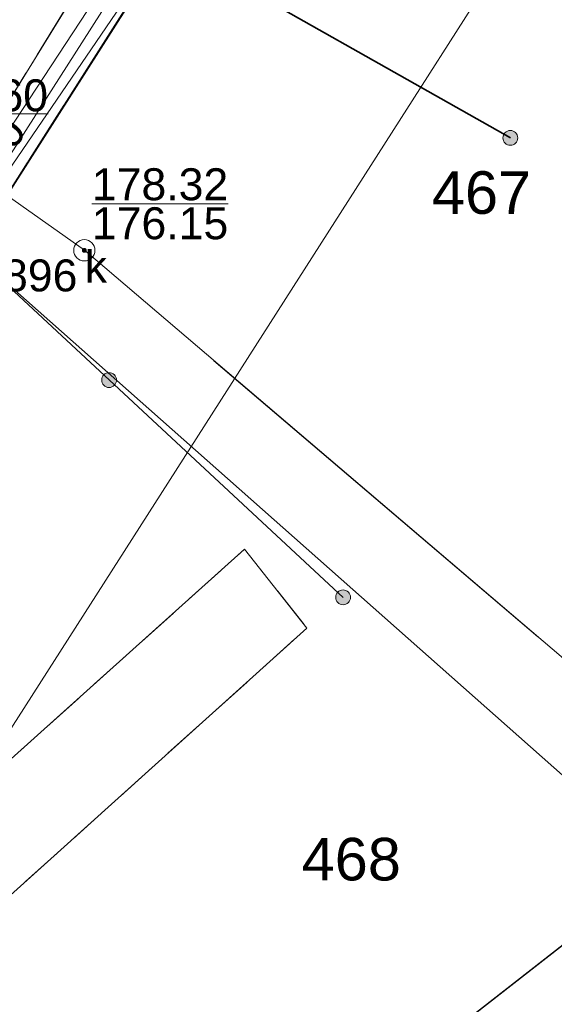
# Model space of a CAD drawing. Header units: millimetres. Extents: x 6505374 to 6517269, y 5595210 to 5612711.
# Tile 127 of 256: x 6513711 to 6513723, y 5608870 to 5608894. Entities that reach past the tile are written whole.
import ezdxf
from ezdxf.enums import TextEntityAlignment as Align

# ---------------------------------------------------------------- set-up
doc = ezdxf.new("R2010")
doc.units = ezdxf.units.MM
for name, pattern in [('BUUT04', [200000, 0, -100000, 0, -100000]), ('EGBK02', [4, 1.5, -0.5, 1.5, -0.5]), ('EGBU01', [2, 0.5, -0.5, 0.5, -0.5]), ('OTKC_A05', [1.5, 1, -0.5]), ('OTKJ_A05', [2, 1.5, -0.5])]:
    doc.linetypes.add(name, pattern=pattern)
for name, color, linetype, lineweight in [('Działki', 18, 'Continuous', 0), ('Komunikacja (linie)', 18, 'Continuous', 0), ('Komunikacja (obszary)', 18, 'Continuous', 0), ('Ogrodzenia', 18, 'Continuous', 0), ('Przewody elektroenergetyczne', 1, 'Continuous', 0), ('Punkty graniczne - numery', 7, 'Continuous', 0), ('Punkty o określonej wysokości', 1, 'Continuous', 0), ('Urządzenia towarzyszące (linie)', 18, 'Continuous', 0), ('Zakres zamówienia', 2, 'Continuous', 0)]:
    doc.layers.add(name, color=color, linetype=linetype, lineweight=lineweight)
for name, color, linetype, lineweight, true_color in [('Kontury klasyfikacyjne', 82, 'Continuous', 0, 0x24bc24), ('Przewody kanalizacyjne', 36, 'Continuous', 0, 0x803300), ('Przewody telekomunikacyjne', 30, 'Continuous', 0, 0xff9100), ('Urządzenia związane z siecią (punkty)', 36, 'Continuous', 0, 0x803300), ('Użytki gruntowe', 96, 'Continuous', 0, 0x008000)]:
    doc.layers.add(name, color=color, linetype=linetype, lineweight=lineweight, true_color=true_color)
doc.styles.add('DOMYSLNA_CZCIONKA', font='arial.ttf')

# ---------------------------------------------------------------- blocks, each defined once
blk = doc.blocks.new('SUKS_P05')
at = {"color": 36, "linetype": 'Continuous', "lineweight": 18, "true_color": 0x803300}
blk.add_circle((0, 0), 0.5, dxfattribs=at)
blk = doc.blocks.new('SUPS01_03')
at = {"lineweight": 18, "true_color": 0xff0000}
h = blk.add_hatch(color=1, dxfattribs=at)
h.dxf.hatch_style = 1
h.paths.add_polyline_path([(0.09, 0, 1), (-0.09, 0, 1)])
at = {"color": 18, "lineweight": 18, "true_color": 0x0a0909}
blk.add_circle((0, 0), 0.09, dxfattribs=at)
blk = doc.blocks.new('OTOO_L05')
at = {"linetype": 'BUUT04', "lineweight": 18, "true_color": 0x000000}
h = blk.add_hatch(color=18, dxfattribs=at)
h.dxf.hatch_style = 1
h.paths.add_polyline_path([(-0.58, 0, 1), (0.58, 0, 1)])
at = {"color": 18, "true_color": 0x0a0909}
blk.add_circle((0, 0), 0.58, dxfattribs=at)

msp = doc.modelspace()

# ---------------------------------------------------------------- linework, layer by layer
at = {"layer": 'Działki', "color": 18, "linetype": 'Continuous', "lineweight": 25, "true_color": 0x000000, "flags": 128}
msp.add_lwpolyline([(6513622.966, 5608809.832), (6513664.703, 5608840.387), (6513689.38, 5608863.33), (6513691.94, 5608866.97), (6513698.77, 5608874.88), (6513709.41, 5608888.11), (6513723.508, 5608910.202), (6513728.405, 5608916.359), (6513755.476, 5608960.496), (6513752.58, 5608969.049), (6513746.048, 5608963.767), (6513741.008, 5608954.627), (6513725.451, 5608927.784), (6513720.295, 5608919.176), (6513708.89, 5608894.18), (6513700.336, 5608888.857), (6513675.328, 5608862.569), (6513647.465, 5608839.501), (6513645.27, 5608838.031), (6513628.991, 5608826.034)], dxfattribs=at)
for points in [[(6513709.41, 5608888.11), (6513725.71, 5608873.69), (6513730.72, 5608881.73), (6513735.09, 5608888.74), (6513738.988, 5608901.142), (6513723.508, 5608910.202), (6513709.41, 5608888.11)], [(6513698.77, 5608874.88), (6513711.09, 5608862.28), (6513725.71, 5608873.69), (6513709.41, 5608888.11), (6513698.77, 5608874.88)], [(6513697.2, 5608852.1), (6513708.827, 5608828.022), (6513723.076, 5608758.656), (6513735.939, 5608629.207), (6513759.487, 5608532.07), (6513788.213, 5608527.75), (6513806.46, 5608541.322), (6513788.69, 5608631.655), (6513764.39, 5608764.71), (6513755.437, 5608800.577), (6513732.7, 5608857.06), (6513732.24, 5608858.01), (6513731.26, 5608860.03), (6513729.49, 5608863.54), (6513726.43, 5608869.71), (6513725.71, 5608873.69), (6513711.09, 5608862.28), (6513701.66, 5608855.12), (6513691.94, 5608866.97), (6513689.38, 5608863.33), (6513697.2, 5608852.1)]]:
    msp.add_lwpolyline(points, close=True, dxfattribs=at)
at = {"layer": 'Komunikacja (linie)', "color": 18, "linetype": 'Continuous', "lineweight": 18, "true_color": 0x000000, "flags": 128}
msp.add_lwpolyline([(6513524.213, 5608738.551), (6513532.19, 5608743.9), (6513550.33, 5608755.9), (6513559.4, 5608762.49), (6513572.35, 5608772.18), (6513588.76, 5608784.7), (6513601.34, 5608794.536), (6513605.95, 5608798.14), (6513617.7, 5608808.92), (6513643.89, 5608829.06), (6513662.29, 5608843.53), (6513678.92, 5608857.43), (6513690.43, 5608867.82), (6513708.5, 5608888.72), (6513716.31, 5608901.39), (6513752.19, 5608959.04), (6513754.76, 5608962.59), (6513759.04, 5608966.97), (6513775.6, 5608983.38)], dxfattribs=at)
at = {"layer": 'Komunikacja (obszary)', "color": 18, "linetype": 'OTKJ_A05', "lineweight": 18, "true_color": 0x000000, "flags": 128}
msp.add_lwpolyline([(6513380.66, 5608706.23), (6513386.09, 5608700.49), (6513416.6, 5608701.99), (6513421.58, 5608702.29), (6513423.62, 5608702.5), (6513444.65, 5608706.77), (6513463.87, 5608711.04), (6513464.51, 5608709.41), (6513465.282, 5608709.376), (6513465.628, 5608707.772), (6513468.935, 5608685.041), (6513473.032, 5608658.996), (6513477.166, 5608636.306), (6513480.025, 5608618.981), (6513493.277, 5608531.446), (6513493.919, 5608527.572), (6513497.431, 5608506.493), (6513500.218, 5608491.013), (6513502.219, 5608480.423), (6513510.047, 5608450.967), (6513511.365, 5608444.32), (6513514.583, 5608430.157), (6513517.03, 5608417.07), (6513520.47, 5608418.05), (6513517.623, 5608428.916), (6513511.992, 5608452.587), (6513509.921, 5608461.7), (6513503.714, 5608485.971), (6513501.484, 5608498.766), (6513498.875, 5608512.548), (6513496.493, 5608527.313), (6513482.573, 5608618.912), (6513477.407, 5608649.221), (6513471.242, 5608687.796), (6513468.108, 5608709.426), (6513468.51, 5608710.55), (6513468.77, 5608711.83), (6513469.18, 5608712.44), (6513469.78, 5608712.72), (6513477.14, 5608714.88), (6513488.92, 5608718.62), (6513504.11, 5608724.76), (6513515.37, 5608730.62), (6513523.919, 5608738.287), (6513532.194, 5608743.905), (6513550.33, 5608755.9), (6513559.4, 5608762.49), (6513572.35, 5608772.18), (6513588.76, 5608784.7), (6513601.34, 5608794.536), (6513605.95, 5608798.14), (6513617.699, 5608808.92), (6513643.89, 5608829.058), (6513662.295, 5608843.529), (6513678.918, 5608857.434), (6513690.426, 5608867.822), (6513708.497, 5608888.715), (6513716.307, 5608901.393), (6513752.194, 5608959.038), (6513754.76, 5608962.587), (6513759.041, 5608966.97), (6513775.597, 5608983.381), (6513772.032, 5608985.959), (6513755.151, 5608969.783), (6513747.75, 5608962.449), (6513735.82, 5608943.739), (6513731.211, 5608936.031), (6513712.823, 5608903.913), (6513704.643, 5608891.749), (6513686.212, 5608870.869), (6513676.35, 5608861.38), (6513648.006, 5608838.516), (6513614.618, 5608813.109), (6513601.92, 5608803.07), (6513601.709, 5608802.907), (6513585.1, 5608790.12), (6513568.49, 5608777.51), (6513555.85, 5608767.95), (6513546.846, 5608761.179), (6513529.231, 5608747.932), (6513520.443, 5608742.322), (6513511.99, 5608736.34), (6513501.66, 5608730.4), (6513486.92, 5608725.27), (6513475.24, 5608721.37), (6513465.63, 5608718.18), (6513461.67, 5608717.24), (6513443.24, 5608712.94), (6513424.84, 5608708.5), (6513404.31, 5608706.99), (6513380.66, 5608706.23)], close=True, dxfattribs=at)
at = {"layer": 'Komunikacja (obszary)', "color": 7, "linetype": 'Continuous', "lineweight": 18, "true_color": 0xffffff, "flags": 128}
msp.add_lwpolyline([(6513643.89, 5608829.058), (6513662.295, 5608843.529), (6513678.918, 5608857.434), (6513690.426, 5608867.822), (6513708.497, 5608888.715), (6513716.307, 5608901.393), (6513752.194, 5608959.038), (6513754.76, 5608962.587), (6513759.041, 5608966.97), (6513775.597, 5608983.381), (6513772.032, 5608985.959), (6513755.151, 5608969.783), (6513747.75, 5608962.449), (6513735.82, 5608943.739), (6513731.211, 5608936.031), (6513712.823, 5608903.913), (6513704.643, 5608891.749), (6513686.212, 5608870.869), (6513676.35, 5608861.38), (6513648.006, 5608838.516), (6513614.618, 5608813.109)], dxfattribs=at)
msp.add_lwpolyline([(6513704.1, 5608881.28), (6513709.56, 5608875.42), (6513708.8, 5608874.72), (6513707.76, 5608875.63), (6513704.74, 5608873.49), (6513707.51, 5608870.47), (6513709.15, 5608871.92), (6513717.31, 5608879.27), (6513715.84, 5608881.12), (6513710.36, 5608876.2), (6513704.81, 5608882.15), (6513704.1, 5608881.28)], close=True, dxfattribs=at)
at = {"layer": 'Komunikacja (obszary)', "color": 18, "linetype": 'OTKC_A05', "lineweight": 18, "true_color": 0x000000, "flags": 128}
msp.add_lwpolyline([(6513704.1, 5608881.28), (6513709.56, 5608875.42), (6513708.8, 5608874.72), (6513707.76, 5608875.63), (6513704.74, 5608873.49), (6513707.51, 5608870.47), (6513709.15, 5608871.92), (6513717.31, 5608879.27), (6513715.84, 5608881.12), (6513710.36, 5608876.2), (6513704.81, 5608882.15), (6513704.1, 5608881.28)], close=True, dxfattribs=at)
at = {"layer": 'Kontury klasyfikacyjne', "color": 82, "linetype": 'EGBK02', "lineweight": 18, "true_color": 0x24bc24, "flags": 128}
for points in [[(6513728.405, 5608916.359), (6513723.508, 5608910.202), (6513709.41, 5608888.11), (6513698.77, 5608874.88), (6513691.94, 5608866.97), (6513701.66, 5608855.12), (6513711.09, 5608862.28), (6513725.71, 5608873.69), (6513730.72, 5608881.73), (6513735.09, 5608888.74), (6513750.386, 5608871.977), (6513754.29, 5608864.405), (6513754.631, 5608864.591), (6513758.29, 5608866.39), (6513764.261, 5608870.125), (6513765.895, 5608871.047), (6513767.47, 5608868.054), (6513769.588, 5608869.17), (6513767.98, 5608872.221), (6513770.616, 5608873.728), (6513781.37, 5608855.996), (6513804.089, 5608874.315), (6513799.514, 5608896.12), (6513791.39, 5608894.48), (6513778.37, 5608912.46), (6513771.44, 5608922.03), (6513760.23, 5608931.63), (6513768.11, 5608939.93), (6513784.59, 5608952.83), (6513787.157, 5608956.322), (6513786.655, 5608977.848), (6513780.103, 5608981.779), (6513777.229, 5608982.086), (6513764.539, 5608969.483), (6513755.476, 5608960.496), (6513745.612, 5608944.414), (6513728.405, 5608916.359)], [(6513691.94, 5608866.97), (6513689.38, 5608863.33), (6513664.703, 5608840.387), (6513674.162, 5608761.765), (6513720.88, 5608769.344), (6513719.555, 5608775.793), (6513713.102, 5608807.209), (6513738.655, 5608812.781), (6513749.321, 5608815.77), (6513741.111, 5608836.164), (6513781.37, 5608855.996), (6513770.616, 5608873.728), (6513767.98, 5608872.221), (6513769.588, 5608869.17), (6513767.47, 5608868.054), (6513765.895, 5608871.047), (6513764.261, 5608870.125), (6513758.29, 5608866.39), (6513754.631, 5608864.591), (6513754.29, 5608864.405), (6513750.386, 5608871.977), (6513735.09, 5608888.74), (6513730.72, 5608881.73), (6513725.71, 5608873.69), (6513711.09, 5608862.28), (6513701.66, 5608855.12), (6513691.94, 5608866.97)]]:
    msp.add_lwpolyline(points, close=True, dxfattribs=at)
at = {"layer": 'Kontury klasyfikacyjne', "color": 7, "linetype": 'Continuous', "lineweight": 18, "true_color": 0xffffff, "flags": 128}
for points in [[(6513745.612, 5608944.414), (6513728.405, 5608916.359), (6513728.405, 5608916.359), (6513723.508, 5608910.202), (6513709.41, 5608888.11), (6513698.77, 5608874.88), (6513691.94, 5608866.97), (6513701.66, 5608855.12), (6513711.09, 5608862.28), (6513725.71, 5608873.69), (6513730.72, 5608881.73), (6513735.09, 5608888.74), (6513750.386, 5608871.977)], [(6513749.321, 5608815.77), (6513741.111, 5608836.164), (6513781.37, 5608855.996), (6513770.616, 5608873.728), (6513767.98, 5608872.221), (6513769.588, 5608869.17), (6513767.47, 5608868.054), (6513765.895, 5608871.047), (6513764.261, 5608870.125), (6513758.29, 5608866.39), (6513754.631, 5608864.591), (6513754.29, 5608864.405), (6513750.386, 5608871.977), (6513735.09, 5608888.74), (6513730.72, 5608881.73), (6513725.71, 5608873.69), (6513711.09, 5608862.28), (6513701.66, 5608855.12), (6513691.94, 5608866.97), (6513691.94, 5608866.97), (6513689.38, 5608863.33), (6513664.703, 5608840.387), (6513674.162, 5608761.765)]]:
    msp.add_lwpolyline(points, dxfattribs=at)
at = {"layer": 'Ogrodzenia', "color": 18, "linetype": 'Continuous', "lineweight": 35, "true_color": 0x000000, "flags": 128}
for points in [[(6513709.41, 5608888.11), (6513723.57, 5608910.35), (6513728.2, 5608915.97)], [(6513722.09, 5608890.78), (6513714.018, 5608895.347)], [(6513718.16, 5608879.99), (6513709.41, 5608888.11)]]:
    msp.add_lwpolyline(points, dxfattribs=at)
at = {"layer": 'Przewody elektroenergetyczne', "color": 1, "linetype": 'Continuous', "lineweight": 18, "true_color": 0xff0000, "flags": 128}
msp.add_lwpolyline([(6513681.999, 5608858.139), (6513706.56, 5608884.55), (6513727.771, 5608915.625)], dxfattribs=at)
at = {"layer": 'Przewody kanalizacyjne', "color": 36, "linetype": 'Continuous', "lineweight": 18, "true_color": 0x803300, "flags": 128}
for points in [[(6513751.376, 5608957.244), (6513750.652, 5608955.78), (6513740.554, 5608938.31), (6513732.593, 5608924.896), (6513709.08, 5608889.097), (6513706.914, 5608886.071), (6513699.049, 5608877.249), (6513689.052, 5608864.861), (6513681.041, 5608855.352), (6513673.804, 5608849.983), (6513654.28, 5608834.701), (6513653.725, 5608834.188)], [(6513707.59, 5608891.31), (6513712.08, 5608888.14)], [(6513739.43, 5608860.94), (6513728.59, 5608874.08), (6513712.08, 5608888.14)]]:
    msp.add_lwpolyline(points, dxfattribs=at)
at = {"layer": 'Przewody kanalizacyjne', "color": 18, "linetype": 'Continuous', "lineweight": 0, "true_color": 0x000000, "flags": 128}
msp.add_lwpolyline([(6513708.135, 5608890.926), (6513708.432, 5608891.346), (6513711.227, 5608891.346)], dxfattribs=at)
at = {"layer": 'Przewody telekomunikacyjne', "color": 30, "linetype": 'Continuous', "lineweight": 18, "true_color": 0xff9100, "flags": 128}
msp.add_lwpolyline([(6513745.19, 5608961.42), (6513738.24, 5608950.07), (6513726.73, 5608930.77), (6513723.02, 5608924.85), (6513730.4, 5608920.26), (6513722.98, 5608910.15), (6513720.39, 5608906.08), (6513718.22, 5608902.73), (6513708.79, 5608887.96), (6513705.96, 5608884.36), (6513704.66, 5608882.87), (6513699.68, 5608887.34), (6513694.51, 5608881.38), (6513675.17, 5608861.7), (6513671.46, 5608858.69), (6513667.12, 5608855.26), (6513661, 5608850.14), (6513647.81, 5608839.28), (6513644.98, 5608837.01), (6513634.55, 5608829.45)], dxfattribs=at)
at = {"layer": 'Punkty o określonej wysokości', "color": 36, "linetype": 'Continuous', "lineweight": 0, "true_color": 0x803300, "flags": 128}
msp.add_lwpolyline([(6513712.257, 5608889.233), (6513715.461, 5608889.233)], dxfattribs=at)
at = {"layer": 'Urządzenia towarzyszące (linie)', "color": 18, "linetype": 'Continuous', "lineweight": 18, "true_color": 0x000000, "flags": 128}
msp.add_lwpolyline([(6513715.125, 5608885.547), (6513722.737, 5608879.065)], dxfattribs=at)
at = {"layer": 'Użytki gruntowe', "color": 96, "linetype": 'EGBU01', "lineweight": 18, "true_color": 0x008000, "flags": 128}
for points in [[(6514018.346, 5608437.75), (6513994.175, 5608436.145), (6513968.858, 5608431.983), (6513947.418, 5608428.146), (6513922.075, 5608424.284), (6513899.412, 5608419.809), (6513877.366, 5608416.026), (6513875.36, 5608415.682), (6513873.273, 5608415.33), (6513852.635, 5608411.805), (6513848.262, 5608410.981), (6513830.694, 5608408.059), (6513829.38, 5608407.84), (6513825.94, 5608407.17), (6513806.589, 5608403.393), (6513787.102, 5608399.854), (6513765.342, 5608396.308), (6513757.542, 5608434.353), (6513754.534, 5608433.957), (6513762.607, 5608395.836), (6513744.825, 5608392.797), (6513732.022, 5608390.228), (6513728.429, 5608389.504), (6513718.836, 5608387.865), (6513696.39, 5608384.03), (6513668.15, 5608379.13), (6513648.46, 5608375.59), (6513640.95, 5608374.29), (6513635.125, 5608372.846), (6513619.182, 5608369.984), (6513613.609, 5608371.535), (6513580.083, 5608380.648), (6513552.362, 5608388.816), (6513525.84, 5608397.69), (6513519.67, 5608426.09), (6513519.117, 5608428.164), (6513507.307, 5608472.479), (6513505.47, 5608479.37), (6513505.13, 5608480.66), (6513503.99, 5608486.42), (6513497.999, 5608523.492), (6513494.07, 5608523.34), (6513497.791, 5608499.74), (6513500.91, 5608479.96), (6513502.899, 5608472.49), (6513509.95, 5608446.01), (6513513.88, 5608431.27), (6513518.5, 5608400.24), (6513517.41, 5608400.6), (6513513.89, 5608401.76), (6513492.3, 5608408.18), (6513485.419, 5608410.223), (6513459.579, 5608417.894), (6513432.87, 5608425.55), (6513425.2, 5608427.78), (6513406.87, 5608433.38), (6513384.72, 5608440.188), (6513378.743, 5608465.839), (6513374.267, 5608484.367), (6513369.717, 5608503.207), (6513365.862, 5608518.641), (6513360.483, 5608540.178), (6513360.005, 5608540.032), (6513364.39, 5608519.412), (6513368.555, 5608499.828), (6513372.163, 5608483.975), (6513374.534, 5608473.554), (6513381.852, 5608441.4), (6513363.914, 5608446.674), (6513335.571, 5608457.198), (6513325.486, 5608460.841), (6513321.556, 5608463.122), (6513312.592, 5608470.675), (6513289.137, 5608497.692), (6513301.963, 5608517.333), (6513305.03, 5608526.528), (6513305.395, 5608528.784), (6513310.535, 5608560.543), (6513310.764, 5608568.147), (6513310.645, 5608602.111), (6513311.123, 5608610.233), (6513311.11, 5608630.418), (6513311.335, 5608637.601), (6513312.002, 5608658.909), (6513314.512, 5608669.078), (6513318.934, 5608676.146), (6513323.246, 5608679.657), (6513328.323, 5608681.647), (6513346.646, 5608688.247), (6513362.735, 5608694.045), (6513386.262, 5608699.517), (6513394.383, 5608699.891), (6513404.263, 5608700.314), (6513422.98, 5608701.38), (6513447.238, 5608706.011), (6513465.72, 5608709.54), (6513467.74, 5608692.38), (6513468.54, 5608683.04), (6513469.03, 5608677.32), (6513471.5, 5608662.9), (6513472.086, 5608659.478), (6513474.11, 5608647.668), (6513476.84, 5608631.73), (6513480.448, 5608609.326), (6513484.31, 5608585.35), (6513493.45, 5608527.29), (6513497.566, 5608527.201), (6513481.026, 5608630.822), (6513476.805, 5608657.543), (6513475.502, 5608665.796), (6513474.983, 5608669.079), (6513473.725, 5608676.955), (6513468.751, 5608710.374), (6513481.462, 5608714.175), (6513492, 5608717.325), (6513507.002, 5608724.126), (6513514.587, 5608728.959), (6513534.112, 5608741.4), (6513565.781, 5608762.959), (6513594.66, 5608786.909), (6513604.302, 5608794.898), (6513622.966, 5608809.832), (6513664.703, 5608840.387), (6513689.38, 5608863.33), (6513691.94, 5608866.97), (6513698.77, 5608874.88), (6513709.41, 5608888.11), (6513723.508, 5608910.202), (6513728.405, 5608916.359), (6513745.612, 5608944.414), (6513755.476, 5608960.496), (6513764.539, 5608969.483), (6513777.229, 5608982.086), (6513780.103, 5608981.779), (6513786.655, 5608977.848), (6513800.47, 5608969.56), (6513826.295, 5608952.78), (6513828.71, 5608951.21), (6513831.64, 5608949.31), (6513834.1, 5608947.72), (6513846.72, 5608939.05), (6513865.9, 5608919.21), (6513894.65, 5608884.75), (6513916.95, 5608858.11), (6513927.46, 5608845.65), (6513939.13, 5608832.1), (6513941.31, 5608829.33), (6513953.42, 5608812.79), (6513962.546, 5608797.926), (6513962.59, 5608797.855), (6513973.46, 5608780.151), (6513975.736, 5608774.845), (6513980.781, 5608763.084), (6513991.471, 5608739.232), (6513992.315, 5608737.081), (6513998.152, 5608715.697), (6514000.049, 5608708.746), (6513999.573, 5608696.223), (6514002.34, 5608671.106), (6514002.486, 5608669.787), (6514004.745, 5608649.244), (6514005.871, 5608635.139), (6514006.12, 5608632.02), (6514010.64, 5608593.16), (6514011.346, 5608586.66), (6514014.79, 5608554.95), (6514016.68, 5608537.5), (6514016.08, 5608505.5), (6514017.039, 5608468.61), (6514019.583, 5608441.443), (6514018.346, 5608437.75)], [(6513728.405, 5608916.359), (6513723.508, 5608910.202), (6513709.41, 5608888.11), (6513698.77, 5608874.88), (6513691.94, 5608866.97), (6513689.38, 5608863.33), (6513697.2, 5608852.1), (6513708.827, 5608828.022), (6513710.058, 5608822.03), (6513713.102, 5608807.209), (6513719.555, 5608775.793), (6513745.398, 5608781.856), (6513738.655, 5608812.781), (6513749.321, 5608815.77), (6513741.111, 5608836.164), (6513734.337, 5608852.993), (6513754.29, 5608864.405), (6513754.631, 5608864.591), (6513758.29, 5608866.39), (6513764.261, 5608870.125), (6513765.895, 5608871.047), (6513767.47, 5608868.054), (6513769.588, 5608869.17), (6513767.98, 5608872.221), (6513770.616, 5608873.728), (6513755.11, 5608899.295), (6513738.537, 5608909.885), (6513758.46, 5608933.123), (6513760.23, 5608931.63), (6513768.11, 5608939.93), (6513784.59, 5608952.83), (6513796.422, 5608944.472), (6513798.843, 5608942.701), (6513801.13, 5608945.19), (6513814.75, 5608935.85), (6513820.49, 5608944.09), (6513826.295, 5608952.78), (6513800.47, 5608969.56), (6513786.655, 5608977.848), (6513780.103, 5608981.779), (6513777.229, 5608982.086), (6513764.539, 5608969.483), (6513755.476, 5608960.496), (6513745.612, 5608944.414), (6513728.405, 5608916.359)]]:
    msp.add_lwpolyline(points, close=True, dxfattribs=at)
at = {"layer": 'Użytki gruntowe', "color": 7, "linetype": 'Continuous', "lineweight": 18, "true_color": 0xffffff, "flags": 128}
for points in [[(6513622.966, 5608809.832), (6513664.703, 5608840.387), (6513689.38, 5608863.33), (6513691.94, 5608866.97), (6513698.77, 5608874.88), (6513709.41, 5608888.11), (6513723.508, 5608910.202), (6513728.405, 5608916.359), (6513745.612, 5608944.414), (6513755.476, 5608960.496), (6513764.539, 5608969.483), (6513777.229, 5608982.086), (6513780.103, 5608981.779), (6513786.655, 5608977.848), (6513800.47, 5608969.56), (6513826.295, 5608952.78), (6513828.71, 5608951.21), (6513831.64, 5608949.31), (6513834.1, 5608947.72), (6513846.72, 5608939.05)], [(6513745.612, 5608944.414), (6513728.405, 5608916.359), (6513728.405, 5608916.359), (6513723.508, 5608910.202), (6513709.41, 5608888.11), (6513698.77, 5608874.88), (6513691.94, 5608866.97), (6513689.38, 5608863.33), (6513697.2, 5608852.1), (6513708.827, 5608828.022)]]:
    msp.add_lwpolyline(points, dxfattribs=at)
at = {"layer": 'Zakres zamówienia', "color": 2, "linetype": 'Continuous', "lineweight": 0, "true_color": 0xffff00, "flags": 128}
msp.add_lwpolyline([(6513712.429, 5609057.139), (6513617.81, 5608995.273), (6513628.291, 5608978.878), (6513613.638, 5608970.678), (6513680.876, 5608846.099), (6513708.836, 5608874.541), (6513762.556, 5608958.563), (6513712.429, 5609057.139)], close=True, dxfattribs=at)

# ---------------------------------------------------------------- block references
at = {"layer": 'Ogrodzenia', "color": 18, "true_color": 0x000000, "xscale": 0.3, "yscale": 0.3, "zscale": 0.3}
for p, rotation in [((6513722.09, 5608890.78), -29.501832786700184), ((6513712.662, 5608885.092), -42.86131742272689), ((6513718.16, 5608879.99), -42.86131742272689)]:
    msp.add_blockref('OTOO_L05', p, dxfattribs=dict(at, rotation=rotation))
at = {"layer": 'Punkty o określonej wysokości', "color": 1, "true_color": 0xff0000, "xscale": 0.5, "yscale": 0.5, "zscale": 0.5}
msp.add_blockref('SUPS01_03', (6513712.08, 5608888.14), dxfattribs=at)
at = {"layer": 'Urządzenia związane z siecią (punkty)', "color": 36, "true_color": 0x803300, "xscale": 0.5, "yscale": 0.5, "zscale": 0.5}
msp.add_blockref('SUKS_P05', (6513712.08, 5608888.14), dxfattribs=at)

# ---------------------------------------------------------------- texts
at = {"layer": 'Działki', "color": 18, "true_color": 0x000000, "style": 'DOMYSLNA_CZCIONKA'}
for s, p in [('467', (6513721.412, 5608889.496)), ('468', (6513718.352, 5608873.842))]:
    msp.add_text(s, height=1, dxfattribs=at).set_placement(p, align=Align.MIDDLE_CENTER)
at = {"layer": 'Przewody kanalizacyjne', "color": 36, "true_color": 0x803300, "style": 'DOMYSLNA_CZCIONKA'}
msp.add_text('ks160', height=0.75, dxfattribs=at).set_placement((6513709.829, 5608891.779), align=Align.MIDDLE_CENTER)
msp.add_text('kdD500', height=0.75, rotation=56.7033, dxfattribs=at).set_placement((6513709.441, 5608889.646), align=Align.MIDDLE_CENTER)
at = {"layer": 'Punkty graniczne - numery', "color": 96, "true_color": 0x008000, "style": 'DOMYSLNA_CZCIONKA'}
msp.add_text('1896', height=0.75, dxfattribs=at).set_placement((6513710.752, 5608887.55), align=Align.MIDDLE_CENTER)
at = {"layer": 'Punkty o określonej wysokości', "color": 36, "true_color": 0x803300, "style": 'DOMYSLNA_CZCIONKA'}
for s, p in [('178.32', (6513713.859, 5608889.691)), ('176.15', (6513713.859, 5608888.775))]:
    msp.add_text(s, height=0.75, dxfattribs=at).set_placement(p, align=Align.MIDDLE_CENTER)
at = {"layer": 'Urządzenia związane z siecią (punkty)', "color": 36, "true_color": 0x803300, "style": 'DOMYSLNA_CZCIONKA'}
msp.add_text('k', height=0.75, dxfattribs=at).set_placement((6513712.349, 5608887.758), align=Align.MIDDLE_CENTER)

doc.saveas('drawing.dxf')
